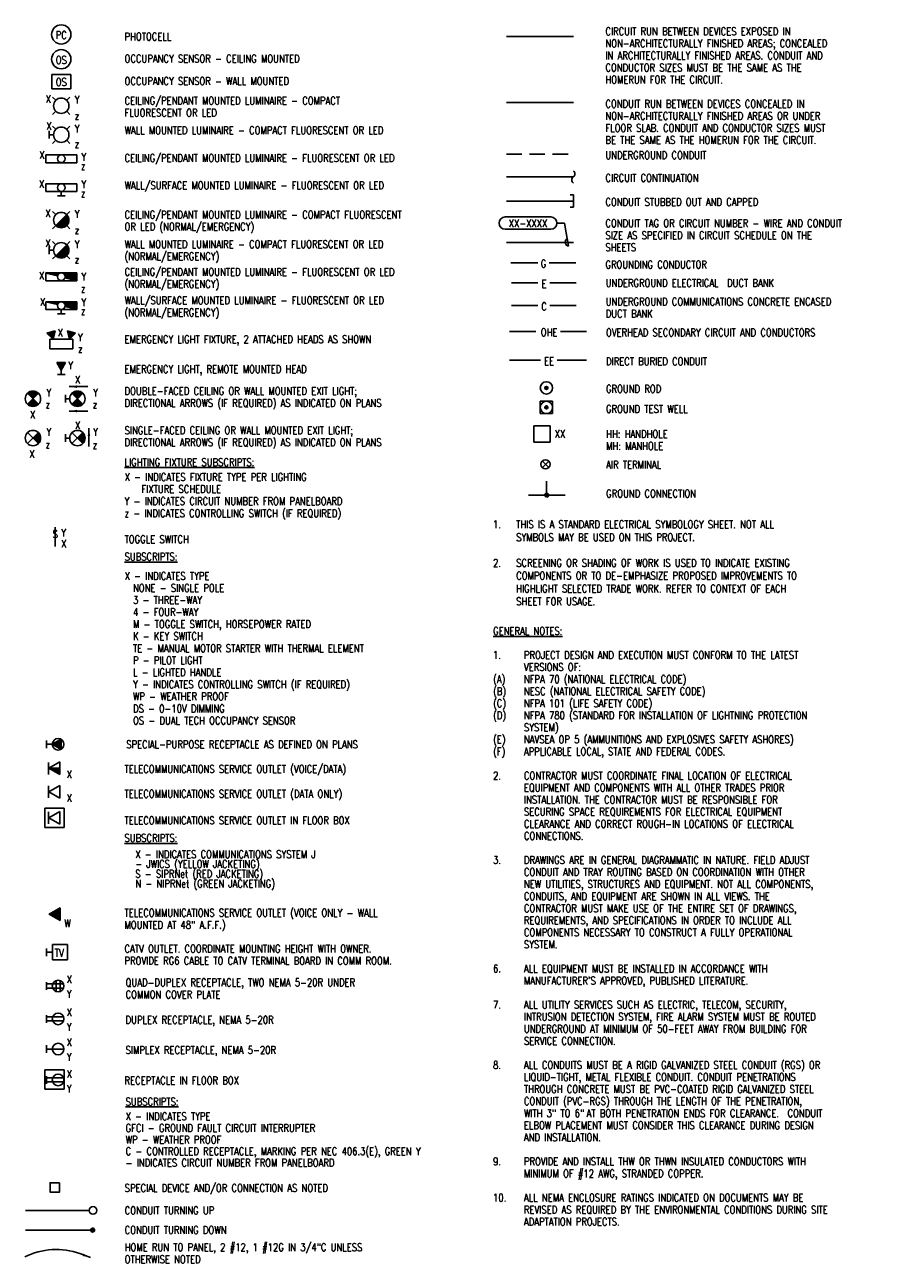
# Model space of a CAD drawing. Header units: inches. Extents: x 21.4 to 50, y 0.7 to 20.9.
# Tile 2 of 2: x 36 to 50, y 0.8 to 20.8. Entities that reach past the tile are written whole.
import ezdxf

# ---------------------------------------------------------------- set-up
doc = ezdxf.new("R2010")
doc.units = ezdxf.units.IN
doc.header["$MEASUREMENT"] = 0
doc.linetypes.add('HIDDEN', pattern=[0.375, 0.25, -0.125])
for name, color, linetype in [('E-ANNO-SYMB', 2, 'Continuous'), ('E-ANNO-SYMB-HIDD', 2, 'HIDDEN'), ('E-ANNO-TEXT', 2, 'Continuous')]:
    doc.layers.add(name, color=color, linetype=linetype)
doc.styles.add('Text', font='romans.shx', dxfattribs={"width": 0.8, "height": 0.125})
doc.dimstyles.get("Standard").update_dxf_attribs({"dimtxt": 0.18, "dimasz": 0.18, "dimexe": 0.18, "dimexo": 0.0625, "dimgap": 0.09, "dimtad": 0, "dimtih": 1, "dimtoh": 1, "dimdec": 4, "dimzin": 0, "dimdsep": 46, "dimtxsty": 'Standard', "dimcen": 0.09, "dimadec": 0, "dimazin": 0, "dimtfac": 1, "dimtdec": 4, "dimtofl": 0, "dimtmove": 0, "dimatfit": 3, "dimfxl": 1, "dimtolj": 1, "dimtzin": 0, "dimarcsym": 0})

# ---------------------------------------------------------------- blocks, each defined once
blk = doc.blocks.new('Loop_3')
for p, q in [((0.5, 0), (-1, 0)), ((-0.5, 0), (-0.53, 0.08))]:
    blk.add_line(p, q)
blk.add_arc((0, 0.18), 0.532, 199.8453, 340.1547)

msp = doc.modelspace()

# ---------------------------------------------------------------- hatches: boundary and pattern name
at = {"layer": 'E-ANNO-SYMB', "lineweight": -3}
msp.add_hatch(color=256, dxfattribs=at).paths.add_polyline_path([(37.053, 0.845), (36.928, 0.867), (36.941, 0.906)], flags=0)

# ---------------------------------------------------------------- linework, layer by layer
for p, q in [((43.796, 20.648), (44.883, 20.648)), ((36.426, 20.031), (36.737, 20.031)), ((36.426, 19.798), (36.426, 20.031)), ((36.737, 20.031), (36.737, 19.798)), ((36.737, 19.798), (36.426, 19.798)), ((36.44, 19.665), (36.492, 19.614)), ((36.72, 19.665), (36.669, 19.614)), ((43.796, 19.579), (44.883, 19.579)), ((36.492, 19.437), (36.44, 19.386)), ((36.669, 19.437), (36.72, 19.386)), ((36.386, 18.992), (36.386, 19.117)), ((36.44, 19.195), (36.492, 19.143)), ((36.72, 19.195), (36.669, 19.143)), ((36.455, 19.055), (36.386, 19.055)), ((36.492, 18.966), (36.44, 18.915)), ((36.669, 18.966), (36.72, 18.915)), ((36.33, 18.602), (36.33, 18.727)), ((36.33, 18.727), (36.83, 18.727)), ((36.83, 18.727), (36.83, 18.602)), ((36.83, 18.602), (36.33, 18.602)), ((43.796, 18.371), (44.883, 18.371)), ((36.83, 18.261), (36.33, 18.261)), ((36.33, 18.261), (36.33, 18.136)), ((36.33, 18.136), (36.83, 18.136)), ((36.58, 18.066), (36.58, 18.136)), ((36.83, 18.136), (36.83, 18.261)), ((44.883, 18.08), (44.831, 18.08)), ((44.883, 17.88), (44.883, 18.08)), ((36.643, 18.066), (36.518, 18.066)), ((43.796, 17.98), (44.883, 17.98)), ((44.831, 17.88), (44.883, 17.88)), ((36.44, 17.811), (36.492, 17.759)), ((36.669, 17.759), (36.492, 17.583)), ((36.494, 17.581), (36.671, 17.757)), ((36.499, 17.577), (36.675, 17.753)), ((36.503, 17.573), (36.679, 17.748)), ((36.509, 17.569), (36.683, 17.743)), ((36.514, 17.565), (36.686, 17.738)), ((36.519, 17.562), (36.69, 17.732)), ((36.525, 17.559), (36.693, 17.726)), ((36.531, 17.556), (36.695, 17.72)), ((36.538, 17.554), (36.698, 17.714)), ((36.544, 17.551), (36.7, 17.707)), ((36.551, 17.55), (36.702, 17.7)), ((36.558, 17.548), (36.703, 17.693)), ((36.566, 17.547), (36.705, 17.685)), ((36.72, 17.811), (36.669, 17.759)), ((44.514, 17.722), (43.777, 17.722)), ((36.492, 17.583), (36.44, 17.531)), ((36.574, 17.546), (36.705, 17.677)), ((36.583, 17.546), (36.705, 17.668)), ((36.593, 17.547), (36.705, 17.659)), ((36.603, 17.548), (36.703, 17.649)), ((36.614, 17.551), (36.701, 17.637)), ((36.628, 17.555), (36.696, 17.624)), ((36.646, 17.564), (36.687, 17.606)), ((36.669, 17.583), (36.72, 17.531)), ((43.777, 17.521), (44.514, 17.521)), ((36.44, 17.321), (36.492, 17.27)), ((36.72, 17.321), (36.669, 17.27)), ((43.796, 17.307), (44.883, 17.307)), ((36.386, 17.244), (36.386, 17.119)), ((36.386, 17.181), (36.455, 17.181)), ((36.492, 17.093), (36.44, 17.041)), ((36.492, 17.093), (36.669, 17.27)), ((36.669, 17.27), (36.492, 17.093)), ((36.497, 17.088), (36.673, 17.265)), ((36.501, 17.084), (36.677, 17.26)), ((36.506, 17.081), (36.681, 17.255)), ((36.512, 17.077), (36.685, 17.25)), ((36.517, 17.073), (36.688, 17.245)), ((36.523, 17.07), (36.691, 17.239)), ((36.529, 17.067), (36.694, 17.233)), ((36.535, 17.065), (36.697, 17.227)), ((36.541, 17.062), (36.699, 17.22)), ((36.548, 17.06), (36.701, 17.213)), ((36.555, 17.059), (36.703, 17.206)), ((36.563, 17.057), (36.704, 17.199)), ((36.571, 17.057), (36.705, 17.191)), ((36.579, 17.056), (36.705, 17.182)), ((36.588, 17.057), (36.705, 17.173)), ((36.598, 17.058), (36.704, 17.163)), ((36.609, 17.06), (36.702, 17.152)), ((36.622, 17.063), (36.698, 17.14)), ((36.637, 17.07), (36.692, 17.124)), ((36.669, 17.093), (36.72, 17.041)), ((43.869, 16.979), (44.319, 16.979)), ((44.486, 16.979), (44.919, 16.979)), ((36.33, 16.687), (36.33, 16.814)), ((36.33, 16.814), (36.832, 16.814)), ((36.33, 16.812), (36.519, 16.765)), ((36.832, 16.687), (36.33, 16.687)), ((36.421, 16.79), (36.445, 16.814)), ((36.428, 16.788), (36.454, 16.814)), ((36.435, 16.786), (36.463, 16.814)), ((36.442, 16.784), (36.472, 16.814)), ((36.449, 16.783), (36.481, 16.814)), ((36.456, 16.781), (36.49, 16.814)), ((36.463, 16.779), (36.498, 16.814)), ((36.47, 16.777), (36.507, 16.814)), ((36.478, 16.776), (36.516, 16.814)), ((36.485, 16.774), (36.525, 16.814)), ((36.492, 16.772), (36.534, 16.814)), ((36.499, 16.77), (36.543, 16.814)), ((36.506, 16.769), (36.552, 16.814)), ((36.631, 16.788), (36.658, 16.814)), ((36.635, 16.783), (36.666, 16.814)), ((36.638, 16.777), (36.675, 16.814)), ((36.64, 16.77), (36.684, 16.814)), ((36.64, 16.735), (36.719, 16.814)), ((36.64, 16.735), (36.83, 16.687)), ((36.642, 16.763), (36.693, 16.814)), ((36.643, 16.755), (36.702, 16.814)), ((36.643, 16.746), (36.711, 16.814)), ((36.647, 16.733), (36.728, 16.814)), ((36.654, 16.731), (36.737, 16.814)), ((36.661, 16.73), (36.746, 16.814)), ((36.668, 16.728), (36.755, 16.814)), ((36.676, 16.726), (36.764, 16.814)), ((36.683, 16.724), (36.772, 16.814)), ((36.69, 16.723), (36.781, 16.814)), ((36.697, 16.721), (36.79, 16.814)), ((36.704, 16.719), (36.799, 16.814)), ((36.711, 16.717), (36.808, 16.814)), ((36.718, 16.715), (36.817, 16.814)), ((36.725, 16.714), (36.826, 16.814)), ((36.732, 16.712), (36.83, 16.81)), ((36.739, 16.71), (36.832, 16.803)), ((36.746, 16.708), (36.832, 16.794)), ((36.753, 16.707), (36.832, 16.786)), ((36.76, 16.705), (36.832, 16.777)), ((36.767, 16.703), (36.832, 16.768)), ((36.775, 16.701), (36.832, 16.759)), ((36.782, 16.7), (36.832, 16.75)), ((36.789, 16.698), (36.832, 16.741)), ((36.796, 16.696), (36.832, 16.733)), ((36.803, 16.694), (36.832, 16.724)), ((36.832, 16.687), (36.832, 16.814)), ((43.878, 16.651), (44.303, 16.651)), ((44.502, 16.651), (44.927, 16.651)), ((36.83, 16.346), (36.33, 16.346)), ((36.33, 16.346), (36.33, 16.221)), ((36.33, 16.346), (36.52, 16.299)), ((36.421, 16.323), (36.444, 16.346)), ((36.428, 16.322), (36.452, 16.346)), ((36.435, 16.32), (36.461, 16.346)), ((36.442, 16.318), (36.47, 16.346)), ((36.449, 16.316), (36.479, 16.346)), ((36.456, 16.315), (36.488, 16.346)), ((36.463, 16.313), (36.497, 16.346)), ((36.47, 16.311), (36.506, 16.346)), ((36.478, 16.309), (36.514, 16.346)), ((36.485, 16.307), (36.523, 16.346)), ((36.492, 16.306), (36.532, 16.346)), ((36.499, 16.304), (36.541, 16.346)), ((36.506, 16.302), (36.55, 16.346)), ((36.631, 16.321), (36.656, 16.346)), ((36.634, 16.315), (36.665, 16.346)), ((36.637, 16.31), (36.673, 16.346)), ((36.64, 16.303), (36.682, 16.346)), ((36.641, 16.27), (36.718, 16.346)), ((36.642, 16.296), (36.691, 16.346)), ((36.643, 16.289), (36.7, 16.346)), ((36.643, 16.28), (36.709, 16.346)), ((36.647, 16.267), (36.726, 16.346)), ((36.654, 16.265), (36.735, 16.346)), ((36.661, 16.263), (36.744, 16.346)), ((36.668, 16.261), (36.753, 16.346)), ((36.676, 16.26), (36.762, 16.346)), ((36.683, 16.258), (36.771, 16.346)), ((36.69, 16.256), (36.78, 16.346)), ((36.697, 16.254), (36.788, 16.346)), ((36.704, 16.253), (36.797, 16.346)), ((36.711, 16.251), (36.806, 16.346)), ((36.718, 16.249), (36.815, 16.346)), ((36.725, 16.247), (36.824, 16.346)), ((36.732, 16.246), (36.83, 16.344)), ((36.739, 16.244), (36.83, 16.335)), ((36.746, 16.242), (36.83, 16.326)), ((36.753, 16.24), (36.83, 16.317)), ((36.76, 16.238), (36.83, 16.308)), ((36.767, 16.237), (36.83, 16.3)), ((36.775, 16.235), (36.83, 16.291)), ((36.782, 16.233), (36.83, 16.282)), ((36.789, 16.231), (36.83, 16.273)), ((36.83, 16.221), (36.83, 16.346)), ((43.878, 16.284), (44.303, 16.284)), ((44.502, 16.284), (44.927, 16.284)), ((36.33, 16.221), (36.83, 16.221)), ((36.518, 16.151), (36.643, 16.151)), ((36.58, 16.151), (36.58, 16.221)), ((36.641, 16.268), (36.83, 16.221)), ((36.796, 16.23), (36.83, 16.264)), ((36.803, 16.228), (36.83, 16.255)), ((36.348, 15.836), (36.477, 15.876)), ((36.39, 15.797), (36.465, 15.872)), ((36.394, 15.793), (36.477, 15.876)), ((36.481, 15.877), (36.45, 15.741)), ((36.813, 15.836), (36.68, 15.877)), ((36.68, 15.877), (36.711, 15.741)), ((36.45, 15.741), (36.348, 15.836)), ((36.362, 15.822), (36.388, 15.848)), ((36.367, 15.818), (36.401, 15.852)), ((36.371, 15.814), (36.413, 15.856)), ((36.376, 15.81), (36.426, 15.86)), ((36.38, 15.805), (36.439, 15.864)), ((36.385, 15.801), (36.452, 15.868)), ((36.768, 15.741), (36.393, 15.741)), ((36.393, 15.741), (36.393, 15.58)), ((36.399, 15.788), (36.479, 15.868)), ((36.403, 15.784), (36.476, 15.857)), ((36.408, 15.78), (36.473, 15.845)), ((36.412, 15.776), (36.471, 15.834)), ((36.417, 15.771), (36.468, 15.823)), ((36.422, 15.767), (36.466, 15.811)), ((36.426, 15.763), (36.463, 15.8)), ((36.431, 15.759), (36.46, 15.788)), ((36.435, 15.754), (36.458, 15.777)), ((36.689, 15.84), (36.715, 15.866)), ((36.69, 15.833), (36.722, 15.864)), ((36.692, 15.825), (36.729, 15.862)), ((36.694, 15.818), (36.735, 15.86)), ((36.695, 15.811), (36.742, 15.858)), ((36.697, 15.804), (36.749, 15.856)), ((36.698, 15.797), (36.756, 15.854)), ((36.7, 15.789), (36.762, 15.851)), ((36.702, 15.782), (36.769, 15.849)), ((36.703, 15.775), (36.776, 15.847)), ((36.705, 15.768), (36.783, 15.845)), ((36.705, 15.741), (36.803, 15.839)), ((36.707, 15.761), (36.789, 15.843)), ((36.708, 15.753), (36.796, 15.841)), ((36.711, 15.741), (36.813, 15.836)), ((36.749, 15.776), (36.81, 15.837)), ((36.768, 15.58), (36.768, 15.741)), ((43.847, 15.866), (44.273, 15.866)), ((44.672, 15.866), (45.097, 15.866)), ((36.393, 15.58), (36.768, 15.58)), ((36.65, 15.358), (36.51, 15.358)), ((36.51, 15.358), (36.58, 15.238)), ((36.526, 15.332), (36.552, 15.358)), ((36.529, 15.326), (36.561, 15.358)), ((36.532, 15.321), (36.57, 15.358)), ((36.535, 15.315), (36.578, 15.358)), ((36.539, 15.31), (36.587, 15.358)), ((36.542, 15.304), (36.596, 15.358)), ((36.545, 15.298), (36.605, 15.358)), ((36.548, 15.293), (36.614, 15.358)), ((36.552, 15.287), (36.623, 15.358)), ((36.555, 15.282), (36.632, 15.358)), ((36.558, 15.276), (36.64, 15.358)), ((36.65, 15.358), (36.561, 15.27)), ((36.565, 15.265), (36.638, 15.338)), ((36.568, 15.259), (36.626, 15.318)), ((36.571, 15.254), (36.614, 15.297)), ((36.574, 15.248), (36.602, 15.276)), ((36.58, 15.238), (36.65, 15.358)), ((43.847, 15.397), (44.348, 15.397)), ((44.62, 15.397), (45.097, 15.397)), ((36.518, 15.168), (36.643, 15.168)), ((36.58, 15.168), (36.58, 15.238)), ((36.04, 14.855), (36.073, 14.889)), ((36.044, 14.851), (36.087, 14.893)), ((36.049, 14.846), (36.099, 14.896)), ((36.053, 14.842), (36.109, 14.898)), ((36.057, 14.837), (36.118, 14.898)), ((36.062, 14.833), (36.127, 14.898)), ((36.066, 14.828), (36.135, 14.897)), ((36.071, 14.824), (36.143, 14.896)), ((36.075, 14.82), (36.15, 14.895)), ((36.08, 14.815), (36.157, 14.893)), ((36.084, 14.811), (36.164, 14.891)), ((36.088, 14.806), (36.17, 14.888)), ((36.093, 14.802), (36.176, 14.886)), ((36.097, 14.797), (36.182, 14.882)), ((36.102, 14.793), (36.188, 14.879)), ((36.106, 14.789), (36.193, 14.876)), ((36.11, 14.784), (36.198, 14.872)), ((36.115, 14.78), (36.203, 14.868)), ((36.758, 14.857), (36.785, 14.884)), ((36.763, 14.853), (36.801, 14.891)), ((36.767, 14.849), (36.813, 14.895)), ((36.771, 14.844), (36.824, 14.897)), ((36.776, 14.84), (36.834, 14.898)), ((36.78, 14.835), (36.843, 14.898)), ((36.785, 14.831), (36.852, 14.898)), ((36.789, 14.826), (36.86, 14.897)), ((36.794, 14.822), (36.867, 14.896)), ((36.798, 14.818), (36.874, 14.894)), ((36.802, 14.813), (36.881, 14.892)), ((36.807, 14.809), (36.888, 14.89)), ((36.811, 14.804), (36.894, 14.887)), ((36.816, 14.8), (36.9, 14.884)), ((36.82, 14.796), (36.906, 14.881)), ((36.824, 14.791), (36.911, 14.878)), ((36.829, 14.787), (36.916, 14.874)), ((36.833, 14.782), (36.921, 14.87)), ((36.838, 14.778), (36.926, 14.866)), ((44.419, 14.951), (44.442, 14.974)), ((44.419, 14.948), (44.446, 14.974)), ((44.419, 14.945), (44.449, 14.974)), ((44.42, 14.942), (44.452, 14.973)), ((44.421, 14.939), (44.454, 14.972)), ((44.422, 14.937), (44.456, 14.971)), ((44.424, 14.935), (44.459, 14.97)), ((44.425, 14.933), (44.461, 14.968)), ((44.427, 14.931), (44.462, 14.966)), ((44.429, 14.929), (44.464, 14.964)), ((44.431, 14.928), (44.465, 14.962)), ((44.433, 14.927), (44.467, 14.96)), ((44.436, 14.926), (44.468, 14.957)), ((44.439, 14.925), (44.468, 14.955)), ((44.442, 14.924), (44.469, 14.952)), ((44.445, 14.924), (44.469, 14.948)), ((36.21, 14.862), (36.033, 14.685)), ((36.033, 14.862), (36.21, 14.685)), ((36.035, 14.683), (36.124, 14.771)), ((36.04, 14.678), (36.128, 14.767)), ((36.045, 14.674), (36.133, 14.762)), ((36.05, 14.671), (36.137, 14.758)), ((36.055, 14.667), (36.141, 14.753)), ((36.061, 14.664), (36.146, 14.749)), ((36.067, 14.661), (36.15, 14.744)), ((36.073, 14.658), (36.155, 14.74)), ((36.079, 14.656), (36.159, 14.736)), ((36.086, 14.653), (36.164, 14.731)), ((36.093, 14.652), (36.168, 14.727)), ((36.1, 14.65), (36.172, 14.722)), ((36.108, 14.649), (36.177, 14.718)), ((36.116, 14.648), (36.181, 14.714)), ((36.119, 14.775), (36.208, 14.864)), ((36.125, 14.648), (36.186, 14.709)), ((36.134, 14.649), (36.19, 14.705)), ((36.145, 14.65), (36.194, 14.7)), ((36.156, 14.653), (36.199, 14.696)), ((36.17, 14.658), (36.203, 14.691)), ((36.648, 14.836), (36.648, 14.711)), ((36.717, 14.773), (36.648, 14.773)), ((36.754, 14.862), (36.931, 14.685)), ((36.931, 14.862), (36.754, 14.685)), ((36.758, 14.681), (36.847, 14.769)), ((36.763, 14.677), (36.851, 14.765)), ((36.768, 14.673), (36.855, 14.76)), ((36.773, 14.669), (36.86, 14.756)), ((36.779, 14.666), (36.864, 14.751)), ((36.784, 14.663), (36.869, 14.747)), ((36.79, 14.66), (36.873, 14.743)), ((36.796, 14.657), (36.878, 14.738)), ((36.803, 14.655), (36.882, 14.734)), ((36.81, 14.653), (36.886, 14.729)), ((36.817, 14.651), (36.891, 14.725)), ((36.824, 14.65), (36.895, 14.72)), ((36.832, 14.649), (36.9, 14.716)), ((36.841, 14.648), (36.904, 14.712)), ((36.842, 14.773), (36.931, 14.862)), ((36.85, 14.648), (36.908, 14.707)), ((36.86, 14.649), (36.913, 14.703)), ((36.87, 14.651), (36.917, 14.698)), ((36.883, 14.655), (36.922, 14.694)), ((36.898, 14.661), (36.926, 14.689)), ((44.344, 14.733), (44.544, 14.733)), ((44.344, 14.533), (44.344, 14.733)), ((44.544, 14.733), (44.544, 14.533)), ((44.544, 14.533), (44.344, 14.533)), ((44.419, 14.633), (44.444, 14.658)), ((44.419, 14.63), (44.447, 14.657)), ((44.42, 14.627), (44.45, 14.657)), ((44.421, 14.624), (44.453, 14.656)), ((44.422, 14.621), (44.455, 14.655)), ((44.423, 14.619), (44.457, 14.654)), ((44.424, 14.617), (44.459, 14.652)), ((44.426, 14.615), (44.461, 14.651)), ((44.428, 14.614), (44.463, 14.649)), ((44.43, 14.612), (44.465, 14.647)), ((44.432, 14.611), (44.466, 14.645)), ((44.434, 14.61), (44.467, 14.642)), ((44.437, 14.609), (44.468, 14.64)), ((44.44, 14.608), (44.469, 14.637)), ((44.443, 14.608), (44.469, 14.633)), ((44.447, 14.608), (44.469, 14.63)), ((44.243, 14.334), (44.506, 14.334)), ((44.243, 14.071), (44.243, 14.334)), ((44.506, 14.334), (44.506, 14.071)), ((36.21, 14.223), (36.033, 14.047)), ((36.033, 14.223), (36.21, 14.047)), ((36.125, 14.131), (36.214, 14.219)), ((36.13, 14.127), (36.218, 14.215)), ((36.134, 14.122), (36.222, 14.21)), ((36.139, 14.118), (36.225, 14.205)), ((36.143, 14.113), (36.229, 14.199)), ((36.147, 14.109), (36.232, 14.193)), ((36.152, 14.105), (36.235, 14.188)), ((36.156, 14.1), (36.238, 14.181)), ((36.161, 14.096), (36.24, 14.175)), ((36.165, 14.091), (36.242, 14.168)), ((36.17, 14.087), (36.244, 14.161)), ((36.174, 14.082), (36.245, 14.154)), ((36.178, 14.078), (36.246, 14.146)), ((36.183, 14.074), (36.246, 14.137)), ((36.187, 14.069), (36.246, 14.128)), ((36.192, 14.065), (36.245, 14.119)), ((36.196, 14.06), (36.243, 14.108)), ((36.2, 14.056), (36.24, 14.096)), ((36.205, 14.052), (36.234, 14.081)), ((36.648, 14.197), (36.648, 14.073)), ((36.717, 14.135), (36.648, 14.135)), ((36.931, 14.223), (36.754, 14.047)), ((36.754, 14.223), (36.931, 14.047)), ((36.844, 14.134), (36.932, 14.222)), ((36.848, 14.129), (36.936, 14.217)), ((36.853, 14.125), (36.94, 14.213)), ((36.857, 14.12), (36.944, 14.208)), ((36.861, 14.116), (36.948, 14.202)), ((36.866, 14.112), (36.951, 14.197)), ((36.87, 14.107), (36.954, 14.191)), ((36.875, 14.103), (36.957, 14.185)), ((36.879, 14.098), (36.96, 14.179)), ((36.884, 14.094), (36.962, 14.172)), ((36.888, 14.089), (36.964, 14.165)), ((36.892, 14.085), (36.965, 14.158)), ((36.897, 14.081), (36.966, 14.15)), ((36.901, 14.076), (36.967, 14.142)), ((36.906, 14.072), (36.967, 14.133)), ((36.91, 14.067), (36.967, 14.124)), ((36.914, 14.063), (36.966, 14.114)), ((36.919, 14.058), (36.963, 14.103)), ((36.923, 14.054), (36.959, 14.09)), ((36.928, 14.05), (36.951, 14.073)), ((44.506, 14.071), (44.243, 14.071)), ((44.38, 13.763), (44.484, 13.659)), ((44.38, 13.655), (44.484, 13.759)), ((44.448, 13.438), (44.448, 13.207)), ((44.156, 13.21), (44.75, 13.21)), ((44.417, 13.214), (44.452, 13.179)), ((44.417, 13.21), (44.448, 13.179)), ((44.417, 13.206), (44.444, 13.179)), ((44.418, 13.219), (44.457, 13.18)), ((44.418, 13.217), (44.455, 13.18)), ((44.418, 13.202), (44.44, 13.18)), ((44.419, 13.222), (44.46, 13.181)), ((44.42, 13.224), (44.462, 13.182)), ((44.422, 13.227), (44.465, 13.184)), ((44.423, 13.229), (44.467, 13.185)), ((44.425, 13.231), (44.469, 13.187)), ((44.426, 13.233), (44.471, 13.188)), ((44.428, 13.234), (44.472, 13.19)), ((44.43, 13.236), (44.474, 13.192)), ((44.432, 13.237), (44.475, 13.194)), ((44.435, 13.238), (44.476, 13.197)), ((44.437, 13.239), (44.477, 13.199)), ((44.44, 13.24), (44.478, 13.202)), ((44.448, 13.239), (44.479, 13.208)), ((44.448, 13.236), (44.479, 13.205)), ((44.449, 13.241), (44.479, 13.211)), ((44.453, 13.241), (44.479, 13.215)), ((36.482, 12.689), (36.482, 12.377)), ((36.576, 9.249), (36.435, 9.168)), ((36.474, 9.145), (36.577, 9.248)), ((36.576, 9.086), (36.576, 9.249)), ((36.341, 9.23), (36.341, 9.105)), ((36.435, 9.168), (36.341, 9.168)), ((36.435, 9.168), (36.576, 9.086)), ((36.446, 9.161), (36.475, 9.191)), ((36.451, 9.158), (36.496, 9.203)), ((36.457, 9.155), (36.517, 9.215)), ((36.463, 9.152), (36.538, 9.227)), ((36.468, 9.149), (36.559, 9.239)), ((36.479, 9.142), (36.576, 9.238)), ((36.485, 9.139), (36.576, 9.229)), ((36.491, 9.136), (36.576, 9.221)), ((36.496, 9.132), (36.576, 9.212)), ((36.502, 9.129), (36.576, 9.203)), ((36.507, 9.126), (36.576, 9.194)), ((36.513, 9.123), (36.576, 9.185)), ((36.519, 9.119), (36.576, 9.176)), ((36.524, 9.116), (36.576, 9.168)), ((36.53, 9.113), (36.576, 9.159)), ((36.535, 9.11), (36.576, 9.15)), ((36.541, 9.106), (36.576, 9.141)), ((36.547, 9.103), (36.576, 9.132)), ((36.552, 9.1), (36.576, 9.123)), ((36.375, 8.68), (36.375, 8.875)), ((36.555, 8.883), (36.376, 8.78)), ((36.555, 8.677), (36.555, 8.883)), ((36.555, 8.779), (36.375, 8.779)), ((36.376, 8.78), (36.555, 8.677)), ((36.433, 8.747), (36.433, 8.779)), ((36.436, 8.745), (36.436, 8.779)), ((36.439, 8.744), (36.439, 8.779)), ((36.443, 8.742), (36.443, 8.779)), ((36.446, 8.74), (36.446, 8.779)), ((36.449, 8.738), (36.449, 8.779)), ((36.452, 8.736), (36.452, 8.779)), ((36.455, 8.735), (36.455, 8.779)), ((36.458, 8.733), (36.458, 8.779)), ((36.461, 8.731), (36.461, 8.779)), ((36.464, 8.729), (36.464, 8.779)), ((36.468, 8.727), (36.468, 8.779)), ((36.471, 8.726), (36.471, 8.779)), ((36.474, 8.724), (36.474, 8.779)), ((36.477, 8.722), (36.477, 8.779)), ((36.48, 8.72), (36.48, 8.779)), ((36.483, 8.718), (36.483, 8.779)), ((36.486, 8.717), (36.486, 8.779)), ((36.489, 8.715), (36.489, 8.779)), ((36.493, 8.713), (36.493, 8.779)), ((36.496, 8.711), (36.496, 8.779)), ((36.499, 8.709), (36.499, 8.779)), ((36.502, 8.708), (36.502, 8.779)), ((36.505, 8.706), (36.505, 8.779)), ((36.508, 8.704), (36.508, 8.779)), ((36.511, 8.702), (36.511, 8.779)), ((36.514, 8.7), (36.514, 8.779)), ((36.518, 8.699), (36.518, 8.779)), ((36.521, 8.697), (36.521, 8.779)), ((36.524, 8.695), (36.524, 8.779)), ((36.527, 8.693), (36.527, 8.779)), ((36.53, 8.691), (36.53, 8.779)), ((36.533, 8.69), (36.533, 8.779)), ((36.536, 8.688), (36.536, 8.779)), ((36.539, 8.686), (36.539, 8.779)), ((36.543, 8.684), (36.543, 8.779)), ((36.546, 8.682), (36.546, 8.779)), ((36.549, 8.681), (36.549, 8.779)), ((36.552, 8.679), (36.552, 8.779)), ((36.375, 8.297), (36.375, 8.492)), ((36.555, 8.501), (36.376, 8.397)), ((36.555, 8.294), (36.555, 8.501)), ((36.376, 8.397), (36.555, 8.294)), ((36.313, 8.131), (36.628, 8.131)), ((36.313, 7.816), (36.313, 8.131)), ((36.375, 7.877), (36.375, 8.072)), ((36.555, 8.08), (36.376, 7.977)), ((36.555, 7.874), (36.555, 8.08)), ((36.628, 8.131), (36.628, 7.816)), ((36.376, 7.977), (36.555, 7.874)), ((36.628, 7.816), (36.313, 7.816)), ((36.563, 6.516), (36.384, 6.413)), ((36.413, 6.396), (36.413, 6.43)), ((36.416, 6.395), (36.416, 6.431)), ((36.419, 6.393), (36.419, 6.433)), ((36.422, 6.391), (36.422, 6.435)), ((36.426, 6.389), (36.426, 6.437)), ((36.429, 6.387), (36.429, 6.439)), ((36.432, 6.386), (36.432, 6.44)), ((36.435, 6.384), (36.435, 6.442)), ((36.438, 6.382), (36.438, 6.444)), ((36.441, 6.38), (36.441, 6.446)), ((36.444, 6.378), (36.444, 6.448)), ((36.447, 6.376), (36.447, 6.449)), ((36.451, 6.375), (36.451, 6.451)), ((36.454, 6.373), (36.454, 6.453)), ((36.457, 6.371), (36.457, 6.455)), ((36.46, 6.369), (36.46, 6.457)), ((36.463, 6.367), (36.463, 6.458)), ((36.466, 6.366), (36.466, 6.46)), ((36.469, 6.364), (36.469, 6.462)), ((36.472, 6.362), (36.472, 6.464)), ((36.476, 6.36), (36.476, 6.466)), ((36.479, 6.358), (36.479, 6.467)), ((36.482, 6.357), (36.482, 6.469)), ((36.485, 6.355), (36.485, 6.471)), ((36.488, 6.353), (36.488, 6.473)), ((36.491, 6.351), (36.491, 6.475)), ((36.494, 6.349), (36.494, 6.476)), ((36.497, 6.348), (36.497, 6.478)), ((36.501, 6.346), (36.501, 6.48)), ((36.504, 6.344), (36.504, 6.482)), ((36.507, 6.342), (36.507, 6.484)), ((36.51, 6.34), (36.51, 6.485)), ((36.513, 6.339), (36.513, 6.487)), ((36.516, 6.337), (36.516, 6.489)), ((36.519, 6.335), (36.519, 6.491)), ((36.522, 6.333), (36.522, 6.493)), ((36.526, 6.331), (36.526, 6.494)), ((36.529, 6.33), (36.529, 6.496)), ((36.532, 6.328), (36.532, 6.498)), ((36.535, 6.326), (36.535, 6.5)), ((36.538, 6.324), (36.538, 6.502)), ((36.541, 6.322), (36.541, 6.504)), ((36.544, 6.321), (36.544, 6.505)), ((36.547, 6.319), (36.547, 6.507)), ((36.551, 6.317), (36.551, 6.509)), ((36.554, 6.315), (36.554, 6.511)), ((36.557, 6.313), (36.557, 6.513)), ((36.56, 6.312), (36.56, 6.514)), ((36.563, 6.31), (36.563, 6.516)), ((36.384, 6.413), (36.563, 6.31)), ((36.388, 6.411), (36.388, 6.415)), ((36.391, 6.409), (36.391, 6.417)), ((36.394, 6.407), (36.394, 6.419)), ((36.397, 6.405), (36.397, 6.421)), ((36.401, 6.404), (36.401, 6.422)), ((36.404, 6.402), (36.404, 6.424)), ((36.407, 6.4), (36.407, 6.426)), ((36.41, 6.398), (36.41, 6.428)), ((36.342, 5.858), (36.342, 5.733)), ((36.68, 5.918), (36.436, 5.918)), ((36.436, 5.918), (36.436, 5.674)), ((36.68, 5.674), (36.68, 5.918)), ((36.436, 5.796), (36.342, 5.796)), ((36.436, 5.674), (36.68, 5.674)), ((36.341, 5.309), (36.341, 5.184)), ((36.616, 5.28), (36.341, 5.28)), ((36.495, 5.159), (36.495, 5.334)), ((36.563, 5.159), (36.563, 5.334)), ((36.616, 5.213), (36.341, 5.213)), ((36.341, 4.777), (36.341, 4.652)), ((36.616, 4.748), (36.341, 4.748)), ((36.616, 4.681), (36.341, 4.681)), ((36.341, 4.287), (36.341, 4.162)), ((36.623, 4.225), (36.341, 4.225)), ((36.313, 3.89), (36.628, 3.89)), ((36.313, 3.575), (36.313, 3.89)), ((36.628, 3.89), (36.628, 3.575)), ((36.341, 3.787), (36.341, 3.662)), ((36.616, 3.758), (36.341, 3.758)), ((36.616, 3.691), (36.341, 3.691)), ((36.628, 3.575), (36.313, 3.575)), ((36.002, 1.607), (37.033, 1.607)), ((36.002, 1.288), (37.092, 1.288)), ((37.058, 1.289), (37.088, 1.32)), ((37.058, 1.293), (37.084, 1.319)), ((37.059, 1.28), (37.097, 1.318)), ((37.06, 1.288), (37.091, 1.319)), ((37.06, 1.277), (37.1, 1.318)), ((37.061, 1.275), (37.102, 1.316)), ((37.062, 1.273), (37.105, 1.315)), ((37.063, 1.27), (37.107, 1.314)), ((37.064, 1.288), (37.094, 1.319)), ((37.065, 1.268), (37.109, 1.312)), ((37.067, 1.266), (37.111, 1.311)), ((37.068, 1.265), (37.112, 1.309)), ((37.07, 1.263), (37.114, 1.307)), ((37.072, 1.262), (37.116, 1.305)), ((37.075, 1.26), (37.117, 1.303)), ((37.077, 1.259), (37.118, 1.3)), ((37.08, 1.258), (37.119, 1.298)), ((37.083, 1.258), (37.12, 1.295)), ((37.086, 1.257), (37.12, 1.292)), ((37.089, 1.257), (37.12, 1.288)), ((37.093, 1.257), (37.12, 1.285)), ((37.097, 1.258), (37.119, 1.28)), ((37.053, 0.845), (36.883, 0.906))]:
    msp.add_line(p, q, dxfattribs=at)
msp.add_lwpolyline([(36.552, 2.056), (36.552, 1.904), (36.399, 1.904), (36.399, 2.056)], close=True, dxfattribs=at)
for centre, radius in [((36.58, 20.682), 0.156), ((36.58, 20.28), 0.156), ((36.58, 19.525), 0.125), ((36.58, 19.055), 0.125), ((36.58, 18.665), 0.0625), ((36.58, 18.199), 0.0625), ((36.58, 17.671), 0.125), ((36.58, 17.181), 0.125), ((36.58, 16.752), 0.0625), ((36.58, 16.283), 0.0625), ((36.121, 14.773), 0.125), ((36.842, 14.773), 0.125), ((44.444, 14.949), 0.1), ((44.444, 14.949), 0.025), ((44.444, 14.633), 0.1), ((44.444, 14.633), 0.025), ((36.121, 14.135), 0.125), ((36.842, 14.135), 0.125), ((44.43, 13.709), 0.0734), ((36.529, 9.168), 0.0938), ((36.529, 5.247), 0.0938), ((36.529, 4.714), 0.0938), ((36.529, 4.225), 0.0938), ((36.529, 3.724), 0.0938), ((37.095, 1.607), 0.0625)]:
    msp.add_circle(centre, radius, dxfattribs=at)
for centre, radius, start, end in [((44.92, 18.321), 0.0625, 126.8699, 233.1301), ((44.845, 18.421), 0.0625, 306.8699, 53.1301), ((43.777, 17.621), 0.1, 90, 270), ((44.514, 17.621), 0.1, 270, 90), ((44.448, 13.21), 0.0312, 90, 263.1261), ((44.448, 13.21), 0.0312, 276.1963, 87.8324), ((37.089, 1.288), 0.0312, 6.1963, 177.8324), ((37.089, 1.288), 0.0313, 180, 353.1261), ((36.498, -0.166), 1.139, 70.2606, 116.5991)]:
    msp.add_arc(centre, radius, start, end, dxfattribs=at)
at = {"layer": 'E-ANNO-SYMB-HIDD', "lineweight": -3}
msp.add_line((43.796, 18.739), (44.883, 18.739), dxfattribs=at)

# ---------------------------------------------------------------- texts
at = {"layer": 'E-ANNO-SYMB', "lineweight": -3, "insert": (36.482, 12.64), "char_height": 0.125, "width": 0.21305, "attachment_point": 2, "line_spacing_factor": 0.964689, "style": 'Text'}
msp.add_mtext('S', dxfattribs=at)
at = {"layer": 'E-ANNO-TEXT', "lineweight": -3, "char_height": 0.125, "style": 'Text'}
for s, insert, width, attachment_point, line_spacing_factor in [('PC', (36.58, 20.733), 0.21617, 2, 0.938532), ('PHOTOCELL', (37.606, 20.71), 3.30642, 1, 0.938532), ('CIRCUIT RUN BETWEEN DEVICES EXPOSED IN\\PNON-ARCHITECTURALLY FINISHED AREAS; CONCEALED\\PIN ARCHITECTURALLY FINISHED AREAS. CONDUIT AND\\PCONDUCTOR SIZES MUST BE THE SAME AS THE\\PHOMERUN FOR THE CIRCUIT.', (45.401, 20.794), 5.43489, 1, 0.938532), ('OS', (36.58, 20.33), 0.22532, 2, 0.938532), ('OCCUPANCY SENSOR - CEILING MOUNTED', (37.606, 20.352), 5.52026, 1, 0.938532), ('OS', (36.58, 19.972), 0.22532, 2, 0.938532), ('OCCUPANCY SENSOR - WALL MOUNTED', (37.606, 19.987), 5.54185, 1, 0.938532), ('X', (36.371, 19.697), 0.10408, 2, 0.938532), ('Y', (36.798, 19.686), 0.1018, 1, 0.938532), ('CEILING/PENDANT MOUNTED LUMINAIRE - COMPACT\\PFLUORESCENT OR LED', (37.606, 19.669), 5.54166, 1, 0.938532), ('CONDUIT RUN BETWEEN DEVICES CONCEALED IN\\PNON-ARCHITECTURALLY FINISHED AREAS OR UNDER\\PFLOOR SLAB. CONDUIT AND CONDUCTOR SIZES MUST\\PBE THE SAME AS THE HOMERUN FOR THE CIRCUIT.', (45.401, 19.619), 4.7131, 1, 0.938532), ('z', (36.798, 19.425), 0.07778, 1, 0.938532), ('X', (36.383, 19.259), 0.10408, 2, 0.938532), ('Y', (36.798, 19.215), 0.1018, 1, 0.938532), ('WALL MOUNTED LUMINAIRE - COMPACT FLUORESCENT OR LED', (37.606, 19.19), 5.58485, 1, 0.938532), ('z', (36.798, 18.969), 0.07778, 1, 0.938532), ('X', (36.226, 18.787), 0.10408, 1, 0.938532), ('Y', (36.905, 18.756), 0.1018, 1, 0.938532), ('CEILING/PENDANT MOUNTED LUMINAIRE - FLUORESCENT OR LED', (37.606, 18.74), 5.62805, 1, 0.938532), ('UNDERGROUND CONDUIT', (45.401, 18.786), 3.99737, 1, 0.938532), ('z', (36.899, 18.613), 0.07778, 1, 0.938532), ('X', (36.221, 18.32), 0.10408, 1, 0.938532), ('Y', (36.905, 18.315), 0.1018, 1, 0.938532), ('WALL/SURFACE MOUNTED LUMINAIRE - FLUORESCENT OR LED', (37.606, 18.295), 5.62805, 1, 0.938532), ('CIRCUIT CONTINUATION', (45.401, 18.418), 4.32203, 1, 0.938532), ('z', (36.899, 18.168), 0.07778, 1, 0.938532), ('CONDUIT STUBBED OUT AND CAPPED', (45.401, 18.027), 4.53601, 1, 0.938532), ('X', (36.367, 17.845), 0.10408, 2, 0.938532), ('Y', (36.798, 17.832), 0.1018, 1, 0.938532), ('CEILING/PENDANT MOUNTED LUMINAIRE - COMPACT FLUORESCENT\\POR LED (NORMAL/EMERGENCY)', (37.606, 17.821), 5.63878, 1, 0.938532), ('XX-XXXX', (44.147, 17.679), 0.67597, 2, 0.938532), ('CONDUIT TAG OR CIRCUIT NUMBER - WIRE AND CONDUIT\\PSIZE AS SPECIFIED IN CIRCUIT SCHEDULE ON THE\\PSHEETS', (45.401, 17.682), 4.72794, 1, 0.938532), ('z', (36.798, 17.571), 0.07778, 1, 0.938532), ('X', (36.367, 17.355), 0.10408, 2, 0.938532), ('Y', (36.798, 17.342), 0.1018, 1, 0.938532), ('WALL MOUNTED LUMINAIRE - COMPACT FLUORESCENT OR LED\\P(NORMAL/EMERGENCY)', (37.606, 17.342), 5.69278, 1, 0.938532), ('z', (36.798, 17.096), 0.07778, 1, 0.938532), ('CEILING/PENDANT MOUNTED LUMINAIRE - FLUORESCENT OR LED\\P(NORMAL/EMERGENCY)', (37.606, 16.893), 5.71438, 1, 0.938532), ('GROUNDING CONDUCTOR', (45.401, 17.012), 3.96056, 1, 0.938532), ('X', (36.22, 16.833), 0.10408, 1, 0.938532), ('Y', (36.905, 16.815), 0.1018, 1, 0.938532), ('E', (44.406, 16.699), 0.10237, 2, 0.938532), ('UNDERGROUND ELECTRICAL  DUCT BANK', (45.406, 16.714), 4.5243, 1, 0.938532), ('z', (36.899, 16.623), 0.07778, 1, 0.938532), ('X', (36.235, 16.406), 0.10408, 1, 0.938532), ('Y', (36.905, 16.4), 0.1018, 1, 0.938532), ('WALL/SURFACE MOUNTED LUMINAIRE - FLUORESCENT OR LED\\P(NORMAL/EMERGENCY)', (37.606, 16.43), 5.76837, 1, 0.938532), ('C', (44.406, 16.332), 0.11025, 2, 0.938532), ('UNDERGROUND COMMUNICATIONS CONCRETE ENCASED \\PDUCT BANK', (45.406, 16.411), 5.39285, 1, 0.938532), ('z', (36.899, 16.261), 0.07778, 1, 0.938532), ('X', (36.522, 15.906), 0.10408, 1, 0.938532), ('OHE', (44.489, 15.914), 0.33187, 2, 0.938532), ('OVERHEAD SECONDARY CIRCUIT AND CONDUCTORS', (45.41, 15.91), 4.68068, 1, 0.938532), ('Y', (36.85, 15.83), 0.1018, 1, 0.938532), ('EMERGENCY LIGHT FIXTURE, 2 ATTACHED HEADS AS SHOWN', (37.606, 15.801), 5.76837, 1, 0.938532), ('z', (36.851, 15.648), 0.07778, 1, 0.938532), ('Y', (36.693, 15.377), 0.1018, 1, 0.938532), ('EMERGENCY LIGHT, REMOTE MOUNTED HEAD', (37.606, 15.315), 5.80077, 1, 0.938532), ('EE', (44.489, 15.445), 0.20475, 2, 0.938532), ('DIRECT BURIED CONDUIT', (45.41, 15.441), 2.80263, 1, 0.938532), ('X', (36.802, 15.147), 0.10408, 1, 0.938532), ('Y', (36.34, 14.934), 0.1018, 1, 0.938532), ('Y', (37.097, 14.934), 0.1018, 1, 0.938532), ('DOUBLE-FACED CEILING OR WALL MOUNTED EXIT LIGHT;\\PDIRECTIONAL ARROWS (IF REQUIRED) AS INDICATED ON PLANS', (37.606, 14.961), 5.77917, 1, 0.938532), ('GROUND ROD', (45.41, 14.996), 2.79317, 1, 0.938532), ('z', (36.326, 14.745), 0.07778, 1, 0.938532), ('z', (37.09, 14.745), 0.07778, 1, 0.938532), ('GROUND TEST WELL', (45.41, 14.671), 3.00073, 1, 0.938532), ('X', (36.075, 14.577), 0.10408, 1, 0.938532), ('Y', (36.34, 14.296), 0.1018, 1, 0.938532), ('X', (36.802, 14.404), 0.10408, 1, 0.938532), ('Y', (37.097, 14.296), 0.1018, 1, 0.938532), ('SINGLE-FACED CEILING OR WALL MOUNTED EXIT LIGHT;\\PDIRECTIONAL ARROWS (IF REQUIRED) AS INDICATED ON PLANS', (37.606, 14.323), 5.77917, 1, 0.938532), ('XX', (44.579, 14.266), 0.20817, 1, 0.938532), ('HH: HANDHOLE\\PMH: MANHOLE', (45.413, 14.265), 2.98373, 1, 0.938532), ('z', (36.326, 14.096), 0.07778, 1, 0.938532), ('X', (36.063, 13.94), 0.10408, 1, 0.938532), ('z', (37.09, 14.088), 0.07778, 1, 0.938532), ('\\LLIGHTING FIXTURE SUBSCRIPTS:', (37.606, 13.806), 5.18581, 1, 0.938532), ('AIR TERMINAL', (45.413, 13.767), 3.09443, 1, 0.938532), ('X - INDICATES FIXTURE TYPE PER LIGHTING\\P    FIXTURE SCHEDULE\\PY - INDICATES CIRCUIT NUMBER FROM PANELBOARD\\Pz - INDICATES CONTROLLING SWITCH (IF REQUIRED)', (37.606, 13.565), 5.26007, 1, 0.938532), ('GROUND CONNECTION', (45.413, 13.298), 2.64241, 1, 0.938532), ('Y', (36.579, 12.663), 0.1018, 1, 0.938532), ('X', (36.579, 12.486), 0.10408, 1, 0.938532), ('TOGGLE SWITCH', (37.606, 12.557), 3.4374, 1, 0.938532), ('\\LSUBSCRIPTS:', (37.606, 12.274), 3.40364, 1, 0.938532), ('X - INDICATES TYPE\\P  NONE - SINGLE POLE\\P  3 - THREE-WAY\\P  4 - FOUR-WAY\\P  M - TOGGLE SWITCH, HORSEPOWER RATED\\P  K - KEY SWITCH\\P  TE - MANUAL MOTOR STARTER WITH THERMAL ELEMENT\\P  P - PILOT LIGHT\\P  L - LIGHTED HANDLE\\P  Y - INDICATES CONTROLLING SWITCH (IF REQUIRED)\\P  WP - WEATHER PROOF\\P  DS - 0-10V DIMMING\\P  OS - DUAL TECH OCCUPANCY SENSOR', (37.606, 11.962), 5.27356, 1, 0.938532), ('{\\LGENERAL NOTES:}\\P\\P1.^IPROJECT DESIGN AND EXECUTION MUST CONFORM TO THE LATEST\\P^IVERSIONS OF:\\P(A)^INFPA 70 (NATIONAL ELECTRICAL CODE) \\P(B)^INESC (NATIONAL ELECTRICAL SAFETY CODE)\\P(C)^INFPA 101 (LIFE SAFETY CODE)  \\P(D)^INFPA 780 (STANDARD FOR INSTALLATION OF LIGHTNING PROTECTION\\P^ISYSTEM)\\P(E)^INAVSEA OP 5 (AMMUNITIONS AND EXPLOSIVES SAFETY ASHORES)\\P(F)^IAPPLICABLE LOCAL, STATE AND FEDERAL CODES.\\P\\P2.^ICONTRACTOR MUST COORDINATE FINAL LOCATION OF ELECTRICAL\\P^IEQUIPMENT AND COMPONENTS WITH ALL OTHER TRADES PRIOR\\P^IINSTALLATION. THE CONTRACTOR MUST BE RESPONSIBLE FOR\\P^ISECURING SPACE REQUIREMENTS FOR ELECTRICAL EQUIPMENT\\P^ICLEARANCE AND CORRECT ROUGH-IN LOCATIONS OF ELECTRICAL\\P^ICONNECTIONS.\\P\\P3.^IDRAWINGS ARE IN GENERAL DIAGRAMMATIC IN NATURE. FIELD ADJUST\\P^ICONDUIT AND TRAY ROUTING BASED ON COORDINATION WITH OTHER\\P^INEW UTILITIES, STRUCTURES AND EQUIPMENT. NOT ALL COMPONENTS,\\P^ICONDUITS, AND EQUIPMENT ARE SHOWN IN ALL VIEWS. THE\\P^ICONTRACTOR MUST MAKE USE OF THE ENTIRE SET OF DRAWINGS,\\P^IREQUIREMENTS, AND SPECIFICATIONS IN ORDER TO INCLUDE ALL\\P^ICOMPONENTS NECESSARY TO CONSTRUCT A FULLY OPERATIONAL\\P^ISYSTEM.\\P\\P6.^IALL EQUIPMENT MUST BE INSTALLED IN ACCORDANCE WITH\\P^IMANUFACTURER\'S APPROVED, PUBLISHED LITERATURE.\\P\\P7.^IALL UTILITY SERVICES SUCH AS ELECTRIC, TELECOM, SECURITY,\\P^IINTRUSION DETECTION SYSTEM, FIRE ALARM SYSTEM MUST BE ROUTED\\P^IUNDERGROUND AT MINIMUM OF 50-FEET AWAY FROM BUILDING FOR\\P^ISERVICE CONNECTION.  \\P\\P8.^IALL CONDUITS MUST BE A RIGID GALVANIZED STEEL CONDUIT (RGS) OR\\P^ILIQUID-TIGHT, METAL FLEXIBLE CONDUIT. CONDUIT PENETRATIONS\\P^ITHROUGH CONCRETE MUST BE PVC-COATED RIGID GALVANIZED STEEL\\P^ICONDUIT (PVC-RGS) THROUGH THE LENGTH OF THE PENETRATION,\\P^IWITH 3" TO 6"{\\fArial|b0|i0|c0|p34; }AT BOTH PENETRATION ENDS FOR CLEARANCE.  CONDUIT\\P^IELBOW PLACEMENT MUST CONSIDER THIS CLEARANCE DURING DESIGN\\P^IAND INSTALLATION.\\P\\P9.^IPROVIDE AND INSTALL THW OR THWN INSULATED CONDUCTORS WITH\\P^IMINIMUM OF #12 AWG, STRANDED COPPER.\\P\\P10.^IALL NEMA ENCLOSURE RATINGS INDICATED ON DOCUMENTS MAY BE\\P^IREVISED AS REQUIRED BY THE ENVIRONMENTAL CONDITIONS DURING SITE \\P^IADAPTATION PROJECTS.', (43.58, 11.069), 6.59324, 1, 0.938532), ('SPECIAL-PURPOSE RECEPTACLE AS DEFINED ON PLANS', (37.634, 9.228), 5.23201, 1, 0.938532), ('TELECOMMUNICATIONS SERVICE OUTLET (VOICE/DATA)', (37.605, 8.831), 5.24758, 1, 0.938532), ('X', (36.67, 8.745), 0.10408, 1, 0.938532), ('TELECOMMUNICATIONS SERVICE OUTLET (DATA ONLY)', (37.605, 8.427), 5.28802, 1, 0.938532), ('X', (36.67, 8.359), 0.10408, 1, 0.938532), ('TELECOMMUNICATIONS SERVICE OUTLET IN FLOOR BOX', (37.605, 7.995), 5.36228, 1, 0.938532), ('\\LSUBSCRIPTS:', (37.605, 7.71), 3.33034, 1, 0.938532), ('X - INDICATES COMMUNICATIONS SYSTEM J - JWICS (YELLOW JACKETING) \\PS - SIPRNet (RED JACKETING) \\PN - NIPRNet (GREEN JACKETING)', (37.78, 7.447), 3.17293, 1, 0.762557), ('TELECOMMUNICATIONS SERVICE OUTLET (VOICE ONLY - WALL\\PMOUNTED AT 48" A.F.F.)', (37.605, 6.497), 5.7336, 1, 0.938532), ('W', (36.629, 6.328), 0.1464, 1, 0.938532), ('TV', (36.474, 5.848), 0.19902, 1, 0.938532), ('CATV OUTLET. COORDINATE MOUNTING HEIGHT WITH OWNER.\\PPROVIDE RG6 CABLE TO CATV TERMINAL BOARD IN COMM ROOM.', (37.605, 5.915), 5.67285, 1, 0.938532), ('X', (36.67, 5.416), 0.10408, 1, 0.938532), ('QUAD-DUPLEX RECEPTACLE, TWO NEMA 5-20R UNDER\\PCOMMON COVER PLATE', (37.623, 5.367), 5.75678, 1, 0.938532), ('Y', (36.67, 5.178), 0.1018, 1, 0.938532), ('X', (36.67, 4.884), 0.10408, 1, 0.938532), ('Y', (36.67, 4.646), 0.1018, 1, 0.938532), ('DUPLEX RECEPTACLE, NEMA 5-20R', (37.623, 4.761), 4.89946, 1, 0.938532), ('X', (36.67, 4.394), 0.10408, 1, 0.938532), ('SIMPLEX RECEPTACLE, NEMA 5-20R', (37.623, 4.272), 4.90622, 1, 0.938532), ('Y', (36.67, 4.156), 0.1018, 1, 0.938532), ('X', (36.67, 3.884), 0.10408, 1, 0.938532), ('Y', (36.67, 3.646), 0.1018, 1, 0.938532), ('RECEPTACLE IN FLOOR BOX', (37.605, 3.777), 3.88396, 1, 0.938532), ('\\LSUBSCRIPTS:', (37.623, 3.435), 3.09706, 1, 0.938532), ('X - INDICATES TYPE \\PGFCI - GROUND FAULT CIRCUIT INTERRUPTER \\PWP - WEATHER PROOF \\PC - CONTROLLED RECEPTACLE, MARKING PER NEC 406.3(E), GREEN Y - INDICATES CIRCUIT NUMBER FROM PANELBOARD', (37.623, 3.195), 5.33607, 1, 0.903365), ('SPECIAL DEVICE AND/OR CONNECTION AS NOTED', (37.608, 2.034), 5.15142, 1, 0.938532), ('CONDUIT TURNING UP', (37.608, 1.669), 4.04432, 1, 0.938532), ('CONDUIT TURNING DOWN', (37.608, 1.352), 4.13208, 1, 0.938532), ('HOME RUN TO PANEL, 2 #12, 1 #12G IN 3/4"C UNLESS\\POTHERWISE NOTED', (37.608, 1.073), 5.38764, 1, 0.938532)]:
    msp.add_mtext(s, dxfattribs=dict(at, insert=insert, width=width, attachment_point=attachment_point, line_spacing_factor=line_spacing_factor))
at = {"layer": 'E-ANNO-TEXT', "lineweight": -3, "insert": (43.58, 12.798), "char_height": 0.125, "width": 6.58966, "attachment_point": 1, "style": 'Text'}
msp.add_mtext('\\pxi-3,l3,t3;1.^ITHIS IS A STANDARD ELECTRICAL SYMBOLOGY SHEET. NOT ALL \\P^ISYMBOLS MAY BE USED ON THIS PROJECT.\\P\\P2.^ISCREENING OR SHADING OF WORK IS USED TO INDICATE EXISTING \\P^ICOMPONENTS OR TO DE-EMPHASIZE PROPOSED IMPROVEMENTS TO \\P^IHIGHLIGHT SELECTED TRADE WORK. REFER TO CONTEXT OF EACH \\P^ISHEET FOR USAGE.', dxfattribs=at)

# ---------------------------------------------------------------- leaders
at = {"layer": 'E-ANNO-SYMB', "lineweight": -3}
for points, override in [([(44.794, 17.307), (44.738, 17.621), (44.614, 17.621)], {"dimscale": 0, "dimasz": 0.125, "dimgap": 0.03125, "dimtad": 0, "dimldrblk": 'Loop_3'}), ([(36.71, 14.969), (37.009, 14.969)], {"dimscale": 0, "dimasz": 0.125, "dimgap": 0.03125, "dimtad": 0}), ([(36.71, 14.573), (37.009, 14.573)], {"dimscale": 0, "dimasz": 0.125, "dimgap": 0.03125, "dimtad": 0}), ([(37.029, 14.295), (37.029, 13.996)], {"dimscale": 0, "dimasz": 0.125, "dimgap": 0.03125, "dimtad": 0})]:
    msp.add_leader(points, dimstyle='Standard', override=override, dxfattribs=at)

# ---------------------------------------------------------------- next in the draw order: texts
at = {"layer": 'E-ANNO-TEXT', "lineweight": -3, "insert": (44.397, 17.027), "char_height": 0.125, "width": 0.11925, "attachment_point": 2, "line_spacing_factor": 0.938532, "style": 'Text', "bg_fill": 3, "box_fill_scale": 1.25, "bg_fill_color": 0, "bg_fill_transparency": 0}
msp.add_mtext('G', dxfattribs=at)

doc.saveas('drawing.dxf')
